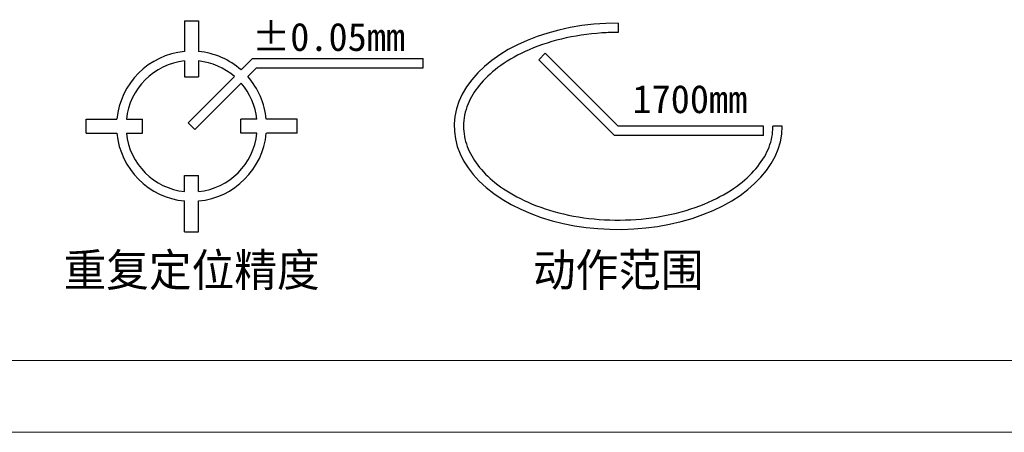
# Model space of a CAD drawing. Header units: millimetres. Extents: x 19214 to 26510, y -7957 to -532.
# Tile 66 of 150: x 25936 to 26094, y -7957 to -7891. Entities that reach past the tile are written whole.
import ezdxf
from ezdxf.enums import TextEntityAlignment as Align

# ---------------------------------------------------------------- set-up
doc = ezdxf.new("R2010")
doc.units = ezdxf.units.MM
doc.header["$LTSCALE"] = 0.3175
for name, color, linetype, lineweight in [('1轮廓实线层', 7, 'Continuous', 18), ('2细线层', 4, 'Continuous', 13), ('6文字层', 3, 'Continuous', 13), ('图框层', 7, 'Continuous', 18)]:
    doc.layers.add(name, color=color, linetype=linetype, lineweight=lineweight)

# ---------------------------------------------------------------- blocks, each defined once
blk = doc.blocks.new('重复定位精度')
for p, q in [((42215.16, -36163.82), (42215.16, -36167.1)), ((42215.16, -36163.82), (42216.66, -36163.82)), ((42216.66, -36163.82), (42216.66, -36167.1)), ((42221.21, -36169.07), (42222.42, -36167.85)), ((42222.42, -36167.85), (42240.61, -36167.85)), ((42240.61, -36168.85), (42240.61, -36167.85)), ((42215.16, -36168.11), (42215.16, -36169.82)), ((42216.66, -36168.11), (42216.66, -36169.82)), ((42221.91, -36169.78), (42222.84, -36168.85)), ((42222.84, -36168.85), (42240.61, -36168.85)), ((42215.16, -36169.82), (42216.66, -36169.82)), ((42215.56, -36174.71), (42220.5, -36169.78)), ((42216.27, -36175.42), (42221.2, -36170.48)), ((42204.66, -36174.32), (42207.95, -36174.32)), ((42204.66, -36175.82), (42204.66, -36174.32)), ((42208.95, -36174.32), (42210.66, -36174.32)), ((42210.66, -36175.82), (42210.66, -36174.32)), ((42215.56, -36174.71), (42216.27, -36175.42)), ((42221.16, -36175.82), (42221.16, -36174.32)), ((42222.87, -36174.32), (42221.16, -36174.32)), ((42227.16, -36174.32), (42223.88, -36174.32)), ((42227.16, -36175.82), (42227.16, -36174.32)), ((42204.66, -36175.82), (42207.95, -36175.82)), ((42208.95, -36175.82), (42210.66, -36175.82)), ((42222.87, -36175.82), (42221.16, -36175.82)), ((42227.16, -36175.82), (42223.88, -36175.82)), ((42215.16, -36180.32), (42216.66, -36180.32)), ((42215.16, -36182.03), (42215.16, -36180.32)), ((42216.66, -36182.03), (42216.66, -36180.32)), ((42215.16, -36186.32), (42215.16, -36183.03)), ((42216.66, -36186.32), (42216.66, -36183.03)), ((42215.16, -36186.32), (42216.66, -36186.32))]:
    blk.add_line(p, q)
for radius, start, end in [(8, 95.3794, 174.6206), (8, 48.5833, 84.6206), (7, 96.1506, 173.8494), (7, 49.096, 83.8494), (8, 5.3794, 41.4167), (7, 6.1506, 40.904), (8, 185.3794, 264.6206), (7, 186.1506, 263.8494), (7, 276.1506, 353.8494), (8, 275.3794, 354.6206)]:
    blk.add_arc((42215.91, -36175.07), radius, start, end)
at = {"layer": '6文字层'}
blk.add_text('%%p0.05mm', height=3, dxfattribs=at).set_placement((42230.51, -36167.94), align=Align.BOTTOM_CENTER)
blk.add_text('重复定位精度', height=3.5, dxfattribs=at).set_placement((42215.91, -36190.32), align=Align.MIDDLE)
blk = doc.blocks.new('动作范围')
for p, q in [((42261.41, -36164.07), (42261.41, -36165.07)), ((42252.93, -36168), (42253.63, -36167.29)), ((42261.41, -36175.07), (42253.63, -36167.29)), ((42261, -36176.07), (42252.93, -36168)), ((42276.91, -36175.07), (42261.41, -36175.07)), ((42276.91, -36176.07), (42276.91, -36175.07)), ((42278.91, -36175.07), (42277.91, -36175.07)), ((42276.91, -36176.07), (42261, -36176.07))]:
    blk.add_line(p, q)
blk.add_ellipse((42261.41, -36175.07), major_axis=(-17.5, 0), ratio=0.628571, start_param=4.712389, end_param=9.424778)
blk.add_open_spline([(42261.41, -36165.07), (42260.83, -36165.07), (42258.76, -36165.14), (42255.27, -36165.66), (42251.46, -36166.98), (42248.51, -36168.73), (42246.48, -36170.67), (42245.44, -36172.41), (42244.99, -36173.88), (42244.91, -36174.67), (42244.91, -36175.07), (42244.91, -36175.79), (42245.17, -36177.19), (42246.31, -36179.24), (42248.2, -36181.16), (42250.93, -36182.9), (42254.54, -36184.28), (42258.8, -36185.07), (42263.32, -36185.13), (42267.7, -36184.44), (42271.49, -36183.1), (42274.41, -36181.34), (42276.43, -36179.37), (42277.62, -36177.29), (42277.91, -36175.84), (42277.91, -36175.1), (42277.91, -36175.07)], degree=3, knots=[4.712388, 4.712388, 4.712388, 4.712388, 4.815388, 5.080738, 5.346087, 5.587663, 5.813673, 6.030604, 6.156895, 6.283185, 6.283185, 6.283185, 6.513373, 6.730244, 6.947115, 7.1826, 7.434491, 7.700205, 7.965919, 8.231633, 8.497347, 8.738238, 8.963722, 9.189206, 9.41469, 9.424773, 9.424773, 9.424773, 9.424773])
at = {"layer": '6文字层'}
blk.add_text('1700mm', height=3, dxfattribs=at).set_placement((42269.05, -36174.57), align=Align.BOTTOM_CENTER)
blk.add_text('动作范围', height=3.5, dxfattribs=at).set_placement((42261.41, -36190.32), align=Align.MIDDLE)
blk = doc.blocks.new('ZwmFrameMain_2_A4^_^无分区图框^_^landscape')
at = {"layer": '1轮廓实线层'}
blk.add_line((0, 0), (267, 0), dxfattribs=at)
at = {"layer": '2细线层'}
blk.add_line((-25, -5), (272, -5), dxfattribs=at)

msp = doc.modelspace()

# ---------------------------------------------------------------- block references
at = {"xscale": 1.5, "yscale": 1.5, "zscale": 1.5}
for name in ['重复定位精度', '动作范围']:
    msp.add_blockref(name, (-37360.167, 46354.097), dxfattribs=at)
at = {"layer": '图框层', "xscale": 2.3, "yscale": 2.3, "zscale": 2.3}
msp.add_blockref('ZwmFrameMain_2_A4^_^无分区图框^_^landscape', (25884.515, -7945.942), dxfattribs=at)

doc.saveas('drawing.dxf')
